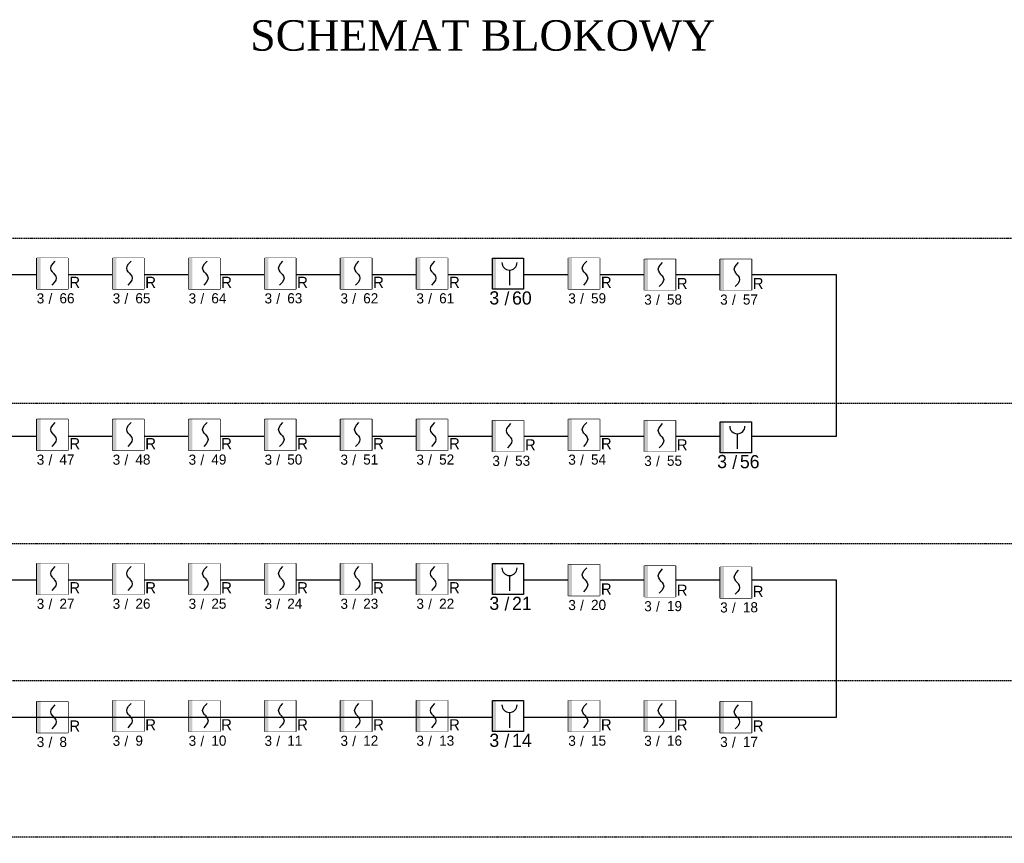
# Model space of a CAD drawing. Header units: millimetres. Extents: x -26513 to 76799, y 0 to 112149.
# Tile 7 of 98: x -7415 to -5471, y 76004 to 77630. Entities that reach past the tile are written whole.
import ezdxf
from ezdxf.enums import TextEntityAlignment as Align

# ---------------------------------------------------------------- set-up
doc = ezdxf.new("R2010")
doc.units = ezdxf.units.MM
doc.header["$LTSCALE"] = 2
doc.set_wipeout_variables(frame=1)
doc.linetypes.add('KRESKOWA', pattern=[19.05, 12.7, -6.35])
for name, color, linetype in [('nazwy pomieszczeń', 7, 'Continuous'), ('SIEMENS_czujki', 1, 'Continuous'), ('ssp', 1, 'Continuous')]:
    doc.layers.add(name, color=color, linetype=linetype)

# ---------------------------------------------------------------- blocks, each defined once
blk = doc.blocks.new('DUO')
at = {"color": 0}
blk.add_wipeout([(0, 61.4), (61.4, 61.4), (61.4, 0), (0, 0)], dxfattribs=at).dxf.layer = 'ssp'
at = {"layer": 'ssp'}
blk.add_lwpolyline([(0, 61.4), (61.4, 61.4), (61.4, 0), (0, 0)], close=True, dxfattribs=at)
blk.add_wipeout([(0, 61.4), (61.4, 61.4), (61.4, 0), (0, 0)]).dxf.layer = 'ssp'
h = blk.add_hatch(color=256, dxfattribs=at)
h.set_gradient(color1=(255, 0, 0), color2=(224, 0, 0), one_color=1, name='INVSPHERICAL')
h.paths.add_polyline_path([(7.2, 30.7), (7.2, 61.4), (0, 61.4), (0, 30.7)])
h.paths.add_polyline_path([(7.2, 0), (7.2, 30.7), (0, 30.7), (0, 0)])
for p, q in [((27.4, 41.5), (28.4, 45.4)), ((28.4, 37.6), (27.4, 41.5)), ((28.4, 45.4), (31.3, 49.9)), ((31.3, 49.9), (36.1, 55.2)), ((30.6, 34.3), (28.4, 37.6)), ((31.3, 33.1), (30.6, 34.3)), ((32.8, 31.4), (31.3, 33.1)), ((32.8, 31.4), (34.4, 29.7)), ((34.4, 29.7), (35.1, 28.6)), ((35.1, 28.6), (37.3, 25.3)), ((37.3, 25.3), (38.2, 21.3)), ((38.2, 21.3), (37.3, 17.4)), ((34.4, 13), (29.5, 7.6)), ((37.3, 17.4), (34.4, 13))]:
    blk.add_line(p, q, dxfattribs=at)
blk.add_text('R', height=22, dxfattribs=at).set_placement((64.1, 2.4))
at = {"layer": 'ssp', "flags": 8}
blk.add_attdef('PETLA', text='', height=20, dxfattribs=at).set_placement((14.7, -8.3), align=Align.TOP_RIGHT)
for tag, p in [('/', (23, -9)), ('ADRES', (44.6, -8))]:
    blk.add_attdef(tag, text='', height=20, dxfattribs=at).set_placement(p, align=Align.TOP_LEFT)
blk = doc.blocks.new('ROP')
blk.add_wipeout([(-15.4, 76.7), (76.7, 76.7), (76.7, -15.4), (-15.4, -15.4)]).dxf.layer = 'ssp'
at = {"layer": 'ssp'}
h = blk.add_hatch(color=256, dxfattribs=at)
h.set_gradient(color1=(255, 0, 0), color2=(224, 0, 0), one_color=1, name='INVSPHERICAL')
h.paths.add_polyline_path([(-4.6, 30.7), (-4.6, 76.7), (-15.4, 76.7), (-15.4, 30.7)])
h.paths.add_polyline_path([(-4.6, -15.4), (-4.6, 30.7), (-15.4, 30.7), (-15.4, -15.4)])
blk.add_line((35, 41), (35, -4.1), dxfattribs=at)
blk.add_lwpolyline([(-15.4, 76.7), (76.7, 76.7), (76.7, -15.4), (-15.4, -15.4)], close=True, dxfattribs=at)
blk.add_arc((35, 63.6), 22.6, 180, 0, dxfattribs=at)
blk.add_text('/', height=39, dxfattribs=at).set_placement((27.4, -42.4), align=Align.MIDDLE)
at = {"layer": 'ssp', "flags": 8}
blk.add_attdef('PETLA', text='', height=39, dxfattribs=at).set_placement((4.5, -21.7), align=Align.TOP_RIGHT)
blk.add_attdef('ADRES', text='', height=39, dxfattribs=at).set_placement((42.6, -22), align=Align.TOP_LEFT)

msp = doc.modelspace()

# ---------------------------------------------------------------- linework, layer by layer
at = {"layer": 'ssp', "color": 0, "linetype": 'KRESKOWA', "ltscale": 0.1}
for p, q in [((-10157.2, 77198.6), (-4525.1, 77198.6)), ((-9488.2, 76872.5), (-4525.1, 76872.5)), ((-9488.2, 76595.4), (-4525.1, 76595.4)), ((-9388.2, 76325.3), (-4525.1, 76325.3)), ((-9488.2, 76016.8), (-4525.1, 76016.8))]:
    msp.add_line(p, q, dxfattribs=at)

# ---------------------------------------------------------------- block references
at = {"layer": 'SIEMENS_czujki'}
ref = msp.add_blockref('DUO', (-7381.5, 76222), dxfattribs=at)
ref.add_attrib('PETLA', '3', dxfattribs={"layer": 'ssp', "height": 20}).set_placement((-7366.9, 76213.8), align=Align.TOP_RIGHT)
ref.add_attrib('ADRES', '8', dxfattribs={"layer": 'ssp', "height": 20}).set_placement((-7336.9, 76214), align=Align.TOP_LEFT)
ref.add_attrib('/', '/', dxfattribs={"layer": 'ssp', "height": 20}).set_placement((-7358.5, 76213.1), align=Align.TOP_LEFT)
ref = msp.add_blockref('DUO', (-7231.5, 76224.4), dxfattribs=at)
ref.add_attrib('PETLA', '3', dxfattribs={"layer": 'ssp', "height": 20}).set_placement((-7216.9, 76216.2), align=Align.TOP_RIGHT)
ref.add_attrib('ADRES', '9', dxfattribs={"layer": 'ssp', "height": 20}).set_placement((-7186.9, 76216.4), align=Align.TOP_LEFT)
ref.add_attrib('/', '/', dxfattribs={"layer": 'ssp', "height": 20}).set_placement((-7208.5, 76215.5), align=Align.TOP_LEFT)
ref = msp.add_blockref('DUO', (-7081.5, 76224.4), dxfattribs=at)
ref.add_attrib('PETLA', '3', dxfattribs={"layer": 'ssp', "height": 20}).set_placement((-7066.9, 76216.2), align=Align.TOP_RIGHT)
ref.add_attrib('ADRES', '10', dxfattribs={"layer": 'ssp', "height": 20}).set_placement((-7036.9, 76216.4), align=Align.TOP_LEFT)
ref.add_attrib('/', '/', dxfattribs={"layer": 'ssp', "height": 20}).set_placement((-7058.5, 76215.5), align=Align.TOP_LEFT)
ref = msp.add_blockref('DUO', (-6931.5, 76224.4), dxfattribs=at)
ref.add_attrib('PETLA', '3', dxfattribs={"layer": 'ssp', "height": 20}).set_placement((-6916.9, 76216.2), align=Align.TOP_RIGHT)
ref.add_attrib('ADRES', '11', dxfattribs={"layer": 'ssp', "height": 20}).set_placement((-6886.9, 76216.4), align=Align.TOP_LEFT)
ref.add_attrib('/', '/', dxfattribs={"layer": 'ssp', "height": 20}).set_placement((-6908.5, 76215.5), align=Align.TOP_LEFT)
ref = msp.add_blockref('DUO', (-6781.5, 76224.4), dxfattribs=at)
ref.add_attrib('PETLA', '3', dxfattribs={"layer": 'ssp', "height": 20}).set_placement((-6766.9, 76216.2), align=Align.TOP_RIGHT)
ref.add_attrib('ADRES', '12', dxfattribs={"layer": 'ssp', "height": 20}).set_placement((-6736.9, 76216.4), align=Align.TOP_LEFT)
ref.add_attrib('/', '/', dxfattribs={"layer": 'ssp', "height": 20}).set_placement((-6758.5, 76215.5), align=Align.TOP_LEFT)
ref = msp.add_blockref('DUO', (-6631.5, 76224.4), dxfattribs=at)
ref.add_attrib('PETLA', '3', dxfattribs={"layer": 'ssp', "height": 20}).set_placement((-6616.9, 76216.2), align=Align.TOP_RIGHT)
ref.add_attrib('ADRES', '13', dxfattribs={"layer": 'ssp', "height": 20}).set_placement((-6586.9, 76216.4), align=Align.TOP_LEFT)
ref.add_attrib('/', '/', dxfattribs={"layer": 'ssp', "height": 20}).set_placement((-6608.5, 76215.5), align=Align.TOP_LEFT)
ref = msp.add_blockref('DUO', (-6331.5, 76224.4), dxfattribs=at)
ref.add_attrib('PETLA', '3', dxfattribs={"layer": 'ssp', "height": 20}).set_placement((-6316.9, 76216.2), align=Align.TOP_RIGHT)
ref.add_attrib('ADRES', '15', dxfattribs={"layer": 'ssp', "height": 20}).set_placement((-6286.9, 76216.4), align=Align.TOP_LEFT)
ref.add_attrib('/', '/', dxfattribs={"layer": 'ssp', "height": 20}).set_placement((-6308.5, 76215.5), align=Align.TOP_LEFT)
ref = msp.add_blockref('DUO', (-6181.5, 76224.4), dxfattribs=at)
ref.add_attrib('PETLA', '3', dxfattribs={"layer": 'ssp', "height": 20}).set_placement((-6166.9, 76216.2), align=Align.TOP_RIGHT)
ref.add_attrib('ADRES', '16', dxfattribs={"layer": 'ssp', "height": 20}).set_placement((-6136.9, 76216.4), align=Align.TOP_LEFT)
ref.add_attrib('/', '/', dxfattribs={"layer": 'ssp', "height": 20}).set_placement((-6158.5, 76215.5), align=Align.TOP_LEFT)
ref = msp.add_blockref('DUO', (-6031.5, 76222), dxfattribs=at)
ref.add_attrib('PETLA', '3', dxfattribs={"layer": 'ssp', "height": 20}).set_placement((-6016.9, 76213.8), align=Align.TOP_RIGHT)
ref.add_attrib('ADRES', '17', dxfattribs={"layer": 'ssp', "height": 20}).set_placement((-5986.9, 76214), align=Align.TOP_LEFT)
ref.add_attrib('/', '/', dxfattribs={"layer": 'ssp', "height": 20}).set_placement((-6008.5, 76213.1), align=Align.TOP_LEFT)

# ---------------------------------------------------------------- texts
at = {"layer": 'nazwy pomieszczeń', "insert": (-6960.2, 77628.6), "char_height": 60, "width": 1473.416, "attachment_point": 1}
msp.add_mtext('{\\fTimes New Roman|b0|i0|c238|p18;SCHEMAT BLOKOWY }', dxfattribs=at)

# ---------------------------------------------------------------- next in the draw order: linework, layer by layer
at = {"layer": 'ssp'}
msp.add_lwpolyline([(-10267.2, 74834.8), (-9862.2, 74834.8), (-9862.2, 76252.8), (-5802.1, 76252.8), (-5802.1, 76523.2), (-9261.6, 76523.2), (-9261.6, 76807.7), (-5802.1, 76807.7), (-5802.1, 77126.1), (-8929.6, 77126.1)], dxfattribs=at)

# ---------------------------------------------------------------- next in the draw order: block references
at = {"layer": 'SIEMENS_czujki'}
ref = msp.add_blockref('DUO', (-7381.5, 77097.8), dxfattribs=at)
ref.add_attrib('PETLA', '3', dxfattribs={"layer": 'ssp', "height": 20}).set_placement((-7366.9, 77089.5), align=Align.TOP_RIGHT)
ref.add_attrib('ADRES', '66', dxfattribs={"layer": 'ssp', "height": 20}).set_placement((-7336.9, 77089.7), align=Align.TOP_LEFT)
ref.add_attrib('/', '/', dxfattribs={"layer": 'ssp', "height": 20}).set_placement((-7358.5, 77088.8), align=Align.TOP_LEFT)
ref = msp.add_blockref('DUO', (-7231.5, 77097.8), dxfattribs=at)
ref.add_attrib('PETLA', '3', dxfattribs={"layer": 'ssp', "height": 20}).set_placement((-7216.9, 77089.5), align=Align.TOP_RIGHT)
ref.add_attrib('ADRES', '65', dxfattribs={"layer": 'ssp', "height": 20}).set_placement((-7186.9, 77089.7), align=Align.TOP_LEFT)
ref.add_attrib('/', '/', dxfattribs={"layer": 'ssp', "height": 20}).set_placement((-7208.5, 77088.8), align=Align.TOP_LEFT)
ref = msp.add_blockref('DUO', (-7081.5, 77097.8), dxfattribs=at)
ref.add_attrib('PETLA', '3', dxfattribs={"layer": 'ssp', "height": 20}).set_placement((-7066.9, 77089.5), align=Align.TOP_RIGHT)
ref.add_attrib('ADRES', '64', dxfattribs={"layer": 'ssp', "height": 20}).set_placement((-7036.9, 77089.7), align=Align.TOP_LEFT)
ref.add_attrib('/', '/', dxfattribs={"layer": 'ssp', "height": 20}).set_placement((-7058.5, 77088.8), align=Align.TOP_LEFT)
ref = msp.add_blockref('DUO', (-6931.5, 77097.8), dxfattribs=at)
ref.add_attrib('PETLA', '3', dxfattribs={"layer": 'ssp', "height": 20}).set_placement((-6916.9, 77089.5), align=Align.TOP_RIGHT)
ref.add_attrib('ADRES', '63', dxfattribs={"layer": 'ssp', "height": 20}).set_placement((-6886.9, 77089.7), align=Align.TOP_LEFT)
ref.add_attrib('/', '/', dxfattribs={"layer": 'ssp', "height": 20}).set_placement((-6908.5, 77088.8), align=Align.TOP_LEFT)
ref = msp.add_blockref('DUO', (-6781.5, 77097.8), dxfattribs=at)
ref.add_attrib('PETLA', '3', dxfattribs={"layer": 'ssp', "height": 20}).set_placement((-6766.9, 77089.5), align=Align.TOP_RIGHT)
ref.add_attrib('ADRES', '62', dxfattribs={"layer": 'ssp', "height": 20}).set_placement((-6736.9, 77089.7), align=Align.TOP_LEFT)
ref.add_attrib('/', '/', dxfattribs={"layer": 'ssp', "height": 20}).set_placement((-6758.5, 77088.8), align=Align.TOP_LEFT)
ref = msp.add_blockref('DUO', (-6631.5, 77097.8), dxfattribs=at)
ref.add_attrib('PETLA', '3', dxfattribs={"layer": 'ssp', "height": 20}).set_placement((-6616.9, 77089.5), align=Align.TOP_RIGHT)
ref.add_attrib('ADRES', '61', dxfattribs={"layer": 'ssp', "height": 20}).set_placement((-6586.9, 77089.7), align=Align.TOP_LEFT)
ref.add_attrib('/', '/', dxfattribs={"layer": 'ssp', "height": 20}).set_placement((-6608.5, 77088.8), align=Align.TOP_LEFT)
ref = msp.add_blockref('ROP', (-6471.3, 77108), dxfattribs=dict(at, xscale=0.6671009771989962, yscale=0.6671009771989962, zscale=0.6671009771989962))
ref.add_attrib('PETLA', '3', dxfattribs={"layer": 'ssp', "height": 26}).set_placement((-6468.3, 77093.5), align=Align.TOP_RIGHT)
ref.add_attrib('ADRES', '60', dxfattribs={"layer": 'ssp', "height": 26.02}).set_placement((-6442.8, 77093.3), align=Align.TOP_LEFT)
ref = msp.add_blockref('DUO', (-6331.5, 77097.8), dxfattribs=at)
ref.add_attrib('PETLA', '3', dxfattribs={"layer": 'ssp', "height": 20}).set_placement((-6316.9, 77089.5), align=Align.TOP_RIGHT)
ref.add_attrib('ADRES', '59', dxfattribs={"layer": 'ssp', "height": 20}).set_placement((-6286.9, 77089.7), align=Align.TOP_LEFT)
ref.add_attrib('/', '/', dxfattribs={"layer": 'ssp', "height": 20}).set_placement((-6308.5, 77088.8), align=Align.TOP_LEFT)
ref = msp.add_blockref('DUO', (-6181.5, 77095.4), dxfattribs=at)
ref.add_attrib('PETLA', '3', dxfattribs={"layer": 'ssp', "height": 20}).set_placement((-6166.9, 77087.1), align=Align.TOP_RIGHT)
ref.add_attrib('ADRES', '58', dxfattribs={"layer": 'ssp', "height": 20}).set_placement((-6136.9, 77087.3), align=Align.TOP_LEFT)
ref.add_attrib('/', '/', dxfattribs={"layer": 'ssp', "height": 20}).set_placement((-6158.5, 77086.4), align=Align.TOP_LEFT)
ref = msp.add_blockref('DUO', (-6031.5, 77095.4), dxfattribs=at)
ref.add_attrib('PETLA', '3', dxfattribs={"layer": 'ssp', "height": 20}).set_placement((-6016.9, 77087.1), align=Align.TOP_RIGHT)
ref.add_attrib('ADRES', '57', dxfattribs={"layer": 'ssp', "height": 20}).set_placement((-5986.9, 77087.3), align=Align.TOP_LEFT)
ref.add_attrib('/', '/', dxfattribs={"layer": 'ssp', "height": 20}).set_placement((-6008.5, 77086.4), align=Align.TOP_LEFT)
ref = msp.add_blockref('DUO', (-7381.5, 76779.4), dxfattribs=at)
ref.add_attrib('PETLA', '3', dxfattribs={"layer": 'ssp', "height": 20}).set_placement((-7366.9, 76771.1), align=Align.TOP_RIGHT)
ref.add_attrib('ADRES', '47', dxfattribs={"layer": 'ssp', "height": 20}).set_placement((-7336.9, 76771.4), align=Align.TOP_LEFT)
ref.add_attrib('/', '/', dxfattribs={"layer": 'ssp', "height": 20}).set_placement((-7358.5, 76770.4), align=Align.TOP_LEFT)
ref = msp.add_blockref('DUO', (-7231.5, 76779.4), dxfattribs=at)
ref.add_attrib('PETLA', '3', dxfattribs={"layer": 'ssp', "height": 20}).set_placement((-7216.9, 76771.1), align=Align.TOP_RIGHT)
ref.add_attrib('ADRES', '48', dxfattribs={"layer": 'ssp', "height": 20}).set_placement((-7186.9, 76771.4), align=Align.TOP_LEFT)
ref.add_attrib('/', '/', dxfattribs={"layer": 'ssp', "height": 20}).set_placement((-7208.5, 76770.4), align=Align.TOP_LEFT)
ref = msp.add_blockref('DUO', (-7081.5, 76779.4), dxfattribs=at)
ref.add_attrib('PETLA', '3', dxfattribs={"layer": 'ssp', "height": 20}).set_placement((-7066.9, 76771.1), align=Align.TOP_RIGHT)
ref.add_attrib('ADRES', '49', dxfattribs={"layer": 'ssp', "height": 20}).set_placement((-7036.9, 76771.4), align=Align.TOP_LEFT)
ref.add_attrib('/', '/', dxfattribs={"layer": 'ssp', "height": 20}).set_placement((-7058.5, 76770.4), align=Align.TOP_LEFT)
ref = msp.add_blockref('DUO', (-6931.5, 76779.4), dxfattribs=at)
ref.add_attrib('PETLA', '3', dxfattribs={"layer": 'ssp', "height": 20}).set_placement((-6916.9, 76771.1), align=Align.TOP_RIGHT)
ref.add_attrib('ADRES', '50', dxfattribs={"layer": 'ssp', "height": 20}).set_placement((-6886.9, 76771.4), align=Align.TOP_LEFT)
ref.add_attrib('/', '/', dxfattribs={"layer": 'ssp', "height": 20}).set_placement((-6908.5, 76770.4), align=Align.TOP_LEFT)
ref = msp.add_blockref('DUO', (-6781.5, 76779.4), dxfattribs=at)
ref.add_attrib('PETLA', '3', dxfattribs={"layer": 'ssp', "height": 20}).set_placement((-6766.9, 76771.1), align=Align.TOP_RIGHT)
ref.add_attrib('ADRES', '51', dxfattribs={"layer": 'ssp', "height": 20}).set_placement((-6736.9, 76771.4), align=Align.TOP_LEFT)
ref.add_attrib('/', '/', dxfattribs={"layer": 'ssp', "height": 20}).set_placement((-6758.5, 76770.4), align=Align.TOP_LEFT)
ref = msp.add_blockref('DUO', (-6631.5, 76779.4), dxfattribs=at)
ref.add_attrib('PETLA', '3', dxfattribs={"layer": 'ssp', "height": 20}).set_placement((-6616.9, 76771.1), align=Align.TOP_RIGHT)
ref.add_attrib('ADRES', '52', dxfattribs={"layer": 'ssp', "height": 20}).set_placement((-6586.9, 76771.4), align=Align.TOP_LEFT)
ref.add_attrib('/', '/', dxfattribs={"layer": 'ssp', "height": 20}).set_placement((-6608.5, 76770.4), align=Align.TOP_LEFT)
ref = msp.add_blockref('DUO', (-6481.5, 76777), dxfattribs=at)
ref.add_attrib('PETLA', '3', dxfattribs={"layer": 'ssp', "height": 20}).set_placement((-6466.9, 76768.7), align=Align.TOP_RIGHT)
ref.add_attrib('ADRES', '53', dxfattribs={"layer": 'ssp', "height": 20}).set_placement((-6436.9, 76769), align=Align.TOP_LEFT)
ref.add_attrib('/', '/', dxfattribs={"layer": 'ssp', "height": 20}).set_placement((-6458.5, 76768), align=Align.TOP_LEFT)
ref = msp.add_blockref('DUO', (-6331.5, 76779.4), dxfattribs=at)
ref.add_attrib('PETLA', '3', dxfattribs={"layer": 'ssp', "height": 20}).set_placement((-6316.9, 76771.1), align=Align.TOP_RIGHT)
ref.add_attrib('ADRES', '54', dxfattribs={"layer": 'ssp', "height": 20}).set_placement((-6286.9, 76771.4), align=Align.TOP_LEFT)
ref.add_attrib('/', '/', dxfattribs={"layer": 'ssp', "height": 20}).set_placement((-6308.5, 76770.4), align=Align.TOP_LEFT)
ref = msp.add_blockref('DUO', (-6181.5, 76777), dxfattribs=at)
ref.add_attrib('PETLA', '3', dxfattribs={"layer": 'ssp', "height": 20}).set_placement((-6166.9, 76768.7), align=Align.TOP_RIGHT)
ref.add_attrib('ADRES', '55', dxfattribs={"layer": 'ssp', "height": 20}).set_placement((-6136.9, 76769), align=Align.TOP_LEFT)
ref.add_attrib('/', '/', dxfattribs={"layer": 'ssp', "height": 20}).set_placement((-6158.5, 76768), align=Align.TOP_LEFT)
ref = msp.add_blockref('ROP', (-6021.3, 76784.9), dxfattribs=dict(at, xscale=0.6671009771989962, yscale=0.6671009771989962, zscale=0.6671009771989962))
ref.add_attrib('PETLA', '3', dxfattribs={"layer": 'ssp', "height": 26}).set_placement((-6018.3, 76770.4), align=Align.TOP_RIGHT)
ref.add_attrib('ADRES', '56', dxfattribs={"layer": 'ssp', "height": 26.02}).set_placement((-5992.8, 76770.2), align=Align.TOP_LEFT)
ref = msp.add_blockref('DUO', (-7381.5, 76494.9), dxfattribs=at)
ref.add_attrib('PETLA', '3', dxfattribs={"layer": 'ssp', "height": 20}).set_placement((-7366.9, 76486.6), align=Align.TOP_RIGHT)
ref.add_attrib('ADRES', '27', dxfattribs={"layer": 'ssp', "height": 20}).set_placement((-7336.9, 76486.8), align=Align.TOP_LEFT)
ref.add_attrib('/', '/', dxfattribs={"layer": 'ssp', "height": 20}).set_placement((-7358.5, 76485.9), align=Align.TOP_LEFT)
ref = msp.add_blockref('DUO', (-7231.5, 76494.9), dxfattribs=at)
ref.add_attrib('PETLA', '3', dxfattribs={"layer": 'ssp', "height": 20}).set_placement((-7216.9, 76486.6), align=Align.TOP_RIGHT)
ref.add_attrib('ADRES', '26', dxfattribs={"layer": 'ssp', "height": 20}).set_placement((-7186.9, 76486.8), align=Align.TOP_LEFT)
ref.add_attrib('/', '/', dxfattribs={"layer": 'ssp', "height": 20}).set_placement((-7208.5, 76485.9), align=Align.TOP_LEFT)
ref = msp.add_blockref('DUO', (-7081.5, 76494.9), dxfattribs=at)
ref.add_attrib('PETLA', '3', dxfattribs={"layer": 'ssp', "height": 20}).set_placement((-7066.9, 76486.6), align=Align.TOP_RIGHT)
ref.add_attrib('ADRES', '25', dxfattribs={"layer": 'ssp', "height": 20}).set_placement((-7036.9, 76486.8), align=Align.TOP_LEFT)
ref.add_attrib('/', '/', dxfattribs={"layer": 'ssp', "height": 20}).set_placement((-7058.5, 76485.9), align=Align.TOP_LEFT)
ref = msp.add_blockref('DUO', (-6931.5, 76494.9), dxfattribs=at)
ref.add_attrib('PETLA', '3', dxfattribs={"layer": 'ssp', "height": 20}).set_placement((-6916.9, 76486.6), align=Align.TOP_RIGHT)
ref.add_attrib('ADRES', '24', dxfattribs={"layer": 'ssp', "height": 20}).set_placement((-6886.9, 76486.8), align=Align.TOP_LEFT)
ref.add_attrib('/', '/', dxfattribs={"layer": 'ssp', "height": 20}).set_placement((-6908.5, 76485.9), align=Align.TOP_LEFT)
ref = msp.add_blockref('DUO', (-6781.5, 76494.9), dxfattribs=at)
ref.add_attrib('PETLA', '3', dxfattribs={"layer": 'ssp', "height": 20}).set_placement((-6766.9, 76486.6), align=Align.TOP_RIGHT)
ref.add_attrib('ADRES', '23', dxfattribs={"layer": 'ssp', "height": 20}).set_placement((-6736.9, 76486.8), align=Align.TOP_LEFT)
ref.add_attrib('/', '/', dxfattribs={"layer": 'ssp', "height": 20}).set_placement((-6758.5, 76485.9), align=Align.TOP_LEFT)
ref = msp.add_blockref('DUO', (-6631.5, 76494.9), dxfattribs=at)
ref.add_attrib('PETLA', '3', dxfattribs={"layer": 'ssp', "height": 20}).set_placement((-6616.9, 76486.6), align=Align.TOP_RIGHT)
ref.add_attrib('ADRES', '22', dxfattribs={"layer": 'ssp', "height": 20}).set_placement((-6586.9, 76486.8), align=Align.TOP_LEFT)
ref.add_attrib('/', '/', dxfattribs={"layer": 'ssp', "height": 20}).set_placement((-6608.5, 76485.9), align=Align.TOP_LEFT)
ref = msp.add_blockref('ROP', (-6471.3, 76505.1), dxfattribs=dict(at, xscale=0.6671009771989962, yscale=0.6671009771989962, zscale=0.6671009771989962))
ref.add_attrib('PETLA', '3', dxfattribs={"layer": 'ssp', "height": 26}).set_placement((-6468.3, 76490.6), align=Align.TOP_RIGHT)
ref.add_attrib('ADRES', '21', dxfattribs={"layer": 'ssp', "height": 26.02}).set_placement((-6442.8, 76490.4), align=Align.TOP_LEFT)
ref = msp.add_blockref('DUO', (-6331.5, 76492.5), dxfattribs=at)
ref.add_attrib('PETLA', '3', dxfattribs={"layer": 'ssp', "height": 20}).set_placement((-6316.9, 76484.2), align=Align.TOP_RIGHT)
ref.add_attrib('ADRES', '20', dxfattribs={"layer": 'ssp', "height": 20}).set_placement((-6286.9, 76484.4), align=Align.TOP_LEFT)
ref.add_attrib('/', '/', dxfattribs={"layer": 'ssp', "height": 20}).set_placement((-6308.5, 76483.5), align=Align.TOP_LEFT)
ref = msp.add_blockref('DUO', (-6181.5, 76490.1), dxfattribs=at)
ref.add_attrib('PETLA', '3', dxfattribs={"layer": 'ssp', "height": 20}).set_placement((-6166.9, 76481.8), align=Align.TOP_RIGHT)
ref.add_attrib('ADRES', '19', dxfattribs={"layer": 'ssp', "height": 20}).set_placement((-6136.9, 76482.1), align=Align.TOP_LEFT)
ref.add_attrib('/', '/', dxfattribs={"layer": 'ssp', "height": 20}).set_placement((-6158.5, 76481.1), align=Align.TOP_LEFT)
ref = msp.add_blockref('DUO', (-6031.5, 76487.7), dxfattribs=at)
ref.add_attrib('PETLA', '3', dxfattribs={"layer": 'ssp', "height": 20}).set_placement((-6016.9, 76479.4), align=Align.TOP_RIGHT)
ref.add_attrib('ADRES', '18', dxfattribs={"layer": 'ssp', "height": 20}).set_placement((-5986.9, 76479.7), align=Align.TOP_LEFT)
ref.add_attrib('/', '/', dxfattribs={"layer": 'ssp', "height": 20}).set_placement((-6008.5, 76478.7), align=Align.TOP_LEFT)
ref = msp.add_blockref('ROP', (-6471.3, 76234.7), dxfattribs=dict(at, xscale=0.6671009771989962, yscale=0.6671009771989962, zscale=0.6671009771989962))
ref.add_attrib('PETLA', '3', dxfattribs={"layer": 'ssp', "height": 26}).set_placement((-6468.3, 76220.2), align=Align.TOP_RIGHT)
ref.add_attrib('ADRES', '14', dxfattribs={"layer": 'ssp', "height": 26.02}).set_placement((-6442.8, 76220), align=Align.TOP_LEFT)

doc.saveas('drawing.dxf')
